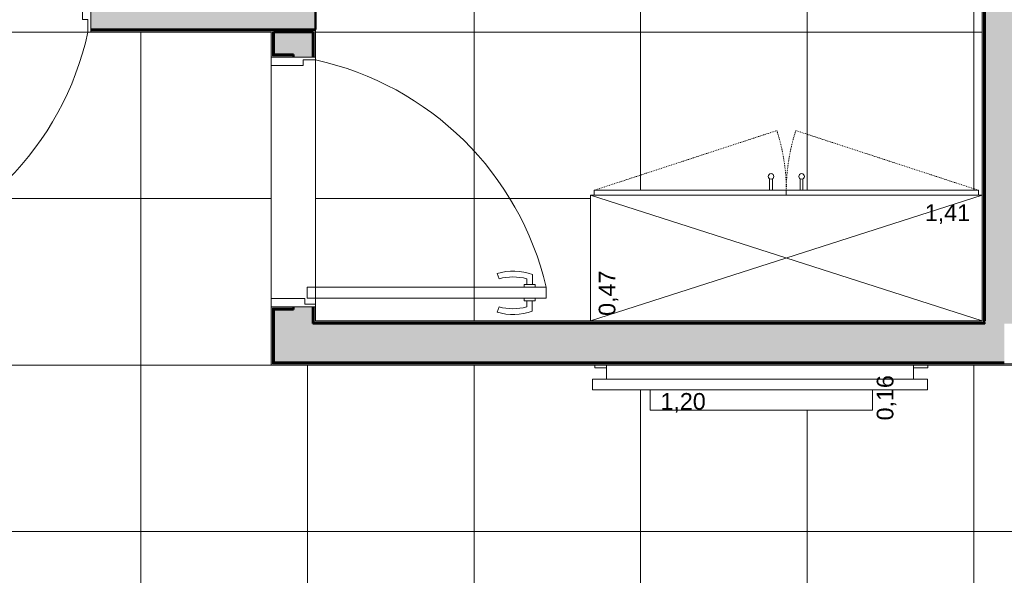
# Model space of a CAD drawing. Header units: millimetres. Extents: x -13994 to 14014, y -18238 to 7441.
# Tile 168 of 190: x -4289 to -744, y -16233 to -14230. Entities that reach past the tile are written whole.
import ezdxf

# ---------------------------------------------------------------- set-up
doc = ezdxf.new("R2010")
doc.units = ezdxf.units.MM
doc.linetypes.add('Traço', pattern=[6.35, 3.175, -3.175])
for name, color, linetype, lineweight in [('A-DOOR', 7, 'Continuous', 5), ('A-FLOR-PATT', 7, 'Continuous', 5), ('A-WALL', 7, 'Continuous', 5), ('A-WALL-PATT', 7, 'Continuous', 50), ('G-ANNO-TEXT', 7, 'Continuous', 9), ('I-FURN', 7, 'Continuous', 5), ('I-WALL', 7, 'Continuous', 5)]:
    doc.layers.add(name, color=color, linetype=linetype, lineweight=lineweight)
doc.styles.add('Arial', font='arial.ttf', dxfattribs={"height": 60})

# ---------------------------------------------------------------- blocks, each defined once
blk = doc.blocks.new('PORTA DE GIRO L_HUMANIZADO3')
at = {"layer": 'A-DOOR', "lineweight": 15}
for p, q in [((378.9, 49.7), (378.9, 910.4)), ((378.9, 910.4), (418.9, 910.4)), ((418.9, 910.4), (398.9, 910.4)), ((418.9, 870.4), (418.9, 910.4)), ((418.9, 910.4), (418.9, 49.7)), ((368.9, 860.5), (333.6, 860.5)), ((368.9, 870.5), (368.9, 830.5)), ((378.9, 870.5), (368.9, 870.5)), ((418.9, 870.4), (428.9, 870.4)), ((428.9, 870.4), (428.9, 830.4)), ((428.9, 860.4), (465.3, 860.4)), ((368.9, 840.5), (348.9, 840.5)), ((368.9, 830.5), (378.9, 830.5)), ((428.9, 830.4), (418.9, 830.4)), ((428.9, 840.4), (450, 840.4)), ((348.9, 740.5), (329.4, 733.7)), ((450, 740.5), (469.5, 733.7)), ((-440, 35), (-440, 80)), ((440, 80), (450, 80)), ((440, 40.7), (440, 80)), ((450, 80), (450, -80)), ((418.9, 49.7), (378.9, 49.7)), ((420, 40.7), (440, 40.7)), ((420, -80), (420, 40.7)), ((-420, 35), (-440, 35)), ((-420, -80), (-420, 35)), ((450, -80), (420, -80))]:
    blk.add_line(p, q, dxfattribs=at)
at = {"layer": 'A-DOOR'}
for p, q in [((-450, -80), (-450, 80)), ((450, 80), (-450, 80)), ((450, 80), (450, -80)), ((450, -80), (-450, -80))]:
    blk.add_line(p, q, dxfattribs=at)
blk.add_arc((629, -155.3), 1094.6, 103.2086, 167.5871, dxfattribs=at)
at = {"layer": 'A-DOOR', "lineweight": 15}
for centre, radius, start, end in [((531.9, 790.5), 210.3, 160.5614, 195.6714), ((267, 790.4), 210.3, 344.3547, 19.4179), ((531.9, 790.5), 189.8, 164.7222, 195.2778), ((267, 790.4), 189.7, 344.7458, 15.2542)]:
    blk.add_arc(centre, radius, start, end, dxfattribs=at)
blk = doc.blocks.new('PORTA DE GIRO L_HUMANIZADO4')
at = {"layer": 'A-DOOR', "lineweight": 15}
for p, q in [((378.9, 49.7), (378.9, 910.4)), ((378.9, 910.4), (418.9, 910.4)), ((418.9, 910.4), (398.9, 910.4)), ((418.9, 870.4), (418.9, 910.4)), ((418.9, 910.4), (418.9, 49.7)), ((368.9, 860.5), (333.6, 860.5)), ((368.9, 870.5), (368.9, 830.5)), ((378.9, 870.5), (368.9, 870.5)), ((418.9, 870.4), (428.9, 870.4)), ((428.9, 870.4), (428.9, 830.4)), ((428.9, 860.4), (465.3, 860.4)), ((368.9, 840.5), (348.9, 840.5)), ((368.9, 830.5), (378.9, 830.5)), ((428.9, 830.4), (418.9, 830.4)), ((428.9, 840.4), (450, 840.4)), ((348.9, 740.5), (329.4, 733.7)), ((450, 740.5), (469.5, 733.7)), ((-440, 35), (-440, 80)), ((440, 80), (450, 80)), ((440, 40.7), (440, 80)), ((450, 80), (450, -80)), ((418.9, 49.7), (378.9, 49.7)), ((420, 40.7), (440, 40.7)), ((420, -80), (420, 40.7)), ((-420, 35), (-440, 35)), ((-420, -80), (-420, 35)), ((450, -80), (420, -80))]:
    blk.add_line(p, q, dxfattribs=at)
at = {"layer": 'A-DOOR'}
for p, q in [((-450, -80), (-450, 80)), ((450, 80), (-450, 80)), ((450, 80), (450, -80)), ((450, -80), (-450, -80))]:
    blk.add_line(p, q, dxfattribs=at)
blk.add_arc((629, -155.3), 1094.6, 103.2086, 167.5871, dxfattribs=at)
at = {"layer": 'A-DOOR', "lineweight": 15}
for centre, radius, start, end in [((531.9, 790.5), 210.3, 160.5614, 195.6714), ((267, 790.4), 210.3, 344.3547, 19.4179), ((531.9, 790.5), 189.8, 164.7222, 195.2778), ((267, 790.4), 189.7, 344.7458, 15.2542)]:
    blk.add_arc(centre, radius, start, end, dxfattribs=at)
blk = doc.blocks.new('Armário - Closet - Porta com armação dupla 2 - Armário - Closet - Porta com armação dupla 2-2919619-TÉRREO HUMANIZADO')
at = {"layer": 'I-FURN', "color": 253, "linetype": 'Traço', "true_color": 0xaaaaaa}
for p, q in [((-692.5, 470), (-34.3, 685.3)), ((692.5, 470), (34.3, 685.3))]:
    blk.add_line(p, q, dxfattribs=at)
at = {"layer": 'I-FURN', "color": 253, "true_color": 0xaaaaaa}
for p, q in [((-60, 511.3), (-60, 470)), ((-50, 511.3), (-50, 470)), ((50, 511.3), (50, 470)), ((60, 511.3), (60, 470)), ((692.5, 470), (-692.5, 470)), ((-692.5, 452), (-692.5, 470)), ((0, 452), (0, 470)), ((692.5, 470), (692.5, 452)), ((-705, 452), (-705, 0)), ((705, 0), (-705, 452)), ((-705, 0), (705, 452)), ((-705, 452), (705, 452)), ((705, 0), (705, 452)), ((-705, 0), (705, 0))]:
    blk.add_line(p, q, dxfattribs=at)
for centre in [(-55, 520), (55, 520)]:
    blk.add_circle(centre, 10, dxfattribs=at)
at = {"layer": 'I-FURN', "color": 253, "linetype": 'Traço', "true_color": 0xaaaaaa}
for centre, start, end in [((-692.5, 470), 360, 18.1175), ((692.5, 470), 161.8825, 180)]:
    blk.add_arc(centre, 692.5, start, end, dxfattribs=at)
blk = doc.blocks.new('TV Parede - 50_-2260111-TÉRREO HUMANIZADO')
at = {"layer": 'I-FURN', "color": 253, "true_color": 0xaaaaaa}
for p, q in [((609.6, 0), (-495.3, 0)), ((-495.3, 0), (-495.3, -50.8)), ((609.6, 0), (-495.3, 0)), ((-495.3, 0), (-495.3, -50.8)), ((609.6, -50.8), (609.6, 0)), ((609.6, -50.8), (609.6, 0)), ((-495.3, -50.8), (-546.1, -50.8)), ((-546.1, -50.8), (-546.1, -88.9)), ((-546.1, -50.8), (-546.1, -88.9)), ((660.4, -50.8), (-546.1, -50.8)), ((660.4, -50.8), (609.6, -50.8)), ((660.4, -88.9), (660.4, -50.8)), ((660.4, -88.9), (660.4, -50.8)), ((-546.1, -88.9), (660.4, -88.9)), ((-546.1, -88.9), (660.4, -88.9))]:
    blk.add_line(p, q, dxfattribs=at)
blk = doc.blocks.new('Blcks_Mob_Rack e Estante_Estante Low - Blcks_Mob_Rack e Estante_Estante Low-2919762-TÉRREO HUMANIZADO')
at = {"layer": 'I-FURN', "color": 253, "true_color": 0xaaaaaa}
for p, q in [((-1210, -0.1), (-1210, -10)), ((-1167.5, -10), (-1210, -10)), ((-10, -10), (-62.6, -10)), ((-10, -10), (-10, -0.1)), ((-1010, -88.9), (-1010, -162.4)), ((-210, -162.4), (-210, -88.9)), ((-210, -162.4), (-1010, -162.4))]:
    blk.add_line(p, q, dxfattribs=at)

msp = doc.modelspace()

# ---------------------------------------------------------------- hatches: boundary and pattern name
at = {"layer": 'A-FLOR-PATT', "true_color": 0x808080}
h = msp.add_hatch(dxfattribs=at)
h.set_pattern_fill('FP_4', color=8, style=0, pattern_type=2)
h.set_pattern_definition([(0, (-2653.6, -16075.04), (0, 600), []), (90, (-2653.6, -16075.04), (-600, 4e-14), [])])
h.paths.add_polyline_path([(346.4, -18075), (346.4, -15475), (-1018.5, -15475), (-1018.5, -15485), (-1071.1, -15485), (-1071.1, -15525.8), (-1020.3, -15525.8), (-1020.3, -15563.9), (-1218.5, -15563.9), (-1218.5, -15637.3), (-2018.5, -15637.3), (-2018.5, -15563.9), (-2226.8, -15563.9), (-2226.8, -15525.8), (-2176, -15525.8), (-2176, -15485), (-2218.5, -15485), (-2218.5, -15475), (-3383.7, -15475), (-3383.7, -14275), (-4983.6, -14275), (-4983.6, -15475), (-6013.6, -15475), (-6013.6, -18075), (-5213.6, -18075), (-5213.6, -17575), (-4013.6, -17575), (-4013.6, -18075), (-3213.7, -18075), (-3213.7, -17275), (-3233.7, -17275), (-3233.7, -16405), (-2863.7, -16405), (-2863.7, -16438.9), (-2800.9, -16428.4), (-2703.7, -16422.7), (-2597, -16429.5), (-2509.4, -16444.8), (-2507.8, -16442.7), (-2504.8, -16440.2), (-2501.6, -16438.7), (-2500.1, -16438.2), (-2495.6, -16438.2), (-2491, -16439.9), (-2488.7, -16441.6), (-2486.5, -16444), (-2484.9, -16447.3), (-2484.1, -16450.8), (-2484.3, -16454.4), (-2486.5, -16467), (-2491.8, -16522.4), (-2492.6, -16524.7), (-2499.1, -16531), (-2504.6, -16531.1), (-2513.7, -16527.5), (-2513.7, -16575), (-2293.7, -16575), (-2293.7, -16527.5), (-2295.1, -16527.9), (-2303.5, -16531), (-2309.9, -16529.9), (-2314.8, -16525), (-2316.7, -16514.4), (-2322.1, -16457.6), (-2322.6, -16456.7), (-2323.3, -16453.2), (-2322.9, -16448.5), (-2321.2, -16444.7), (-2318.6, -16441.5), (-2316.4, -16439.9), (-2313.7, -16438.7), (-2310.6, -16438), (-2305.3, -16438.9), (-2301.9, -16440.6), (-2299.4, -16442.8), (-2296.8, -16444.8), (-2200.9, -16428.4), (-2103.7, -16422.7), (-1997, -16429.5), (-1909.4, -16444.8), (-1907.8, -16442.7), (-1904.8, -16440.2), (-1901.6, -16438.7), (-1900.1, -16438.2), (-1895.6, -16438.2), (-1891, -16439.9), (-1888.7, -16441.6), (-1886.5, -16444), (-1884.9, -16447.3), (-1884.1, -16450.8), (-1884.3, -16454.4), (-1886.5, -16467), (-1891.8, -16522.4), (-1892.6, -16524.7), (-1899.1, -16531), (-1904.6, -16531.1), (-1913.7, -16527.5), (-1913.7, -16575), (-1803.7, -16575), (-1790.7, -16576.7), (-1778.7, -16581.7), (-1768.3, -16589.7), (-1760.4, -16600), (-1755.4, -16612.1), (-1753.7, -16625), (-1753.7, -17425), (-1755.4, -17438), (-1760.4, -17450), (-1768.3, -17460.4), (-1778.7, -17468.3), (-1790.7, -17473.3), (-1803.7, -17475), (-1913.7, -17475), (-1913.2, -17524.5), (-1912.3, -17524.2), (-1903.9, -17521), (-1898.7, -17521.1), (-1892.6, -17527.4), (-1891, -17533.5), (-1884.8, -17595.3), (-1884, -17600), (-1884.1, -17602.5), (-1885.7, -17606.7), (-1888.8, -17610.6), (-1891, -17612.1), (-1893.7, -17613.4), (-1896.6, -17614.1), (-1901.6, -17613.4), (-1905.1, -17611.7), (-1907.9, -17609.2), (-1910.3, -17607.2), (-2006.5, -17623.7), (-2103.7, -17629.4), (-2210.4, -17622.6), (-2297.9, -17607.3), (-2299.4, -17609.3), (-2302.6, -17611.9), (-2305.8, -17613.4), (-2308.3, -17613.9), (-2311.8, -17613.9), (-2315.3, -17612.7), (-2318.7, -17610.4), (-2321.2, -17607.4), (-2322.5, -17604.8), (-2323.2, -17601.3), (-2323.1, -17597.7), (-2320.9, -17585), (-2315.7, -17530.8), (-2314.7, -17526.7), (-2309.4, -17521.7), (-2302.7, -17521), (-2293.7, -17524.5), (-2293.7, -17475), (-2513.7, -17475), (-2513.2, -17524.5), (-2512.3, -17524.2), (-2503.9, -17521), (-2498.7, -17521.1), (-2492.6, -17527.4), (-2491, -17533.5), (-2484.8, -17595.3), (-2484, -17600), (-2484.1, -17602.5), (-2485.7, -17606.7), (-2488.8, -17610.6), (-2491, -17612.1), (-2493.7, -17613.4), (-2496.6, -17614.1), (-2501.6, -17613.4), (-2505.1, -17611.7), (-2507.9, -17609.2), (-2510.3, -17607.2), (-2606.5, -17623.7), (-2703.7, -17629.4), (-2810.4, -17622.6), (-2863.7, -17613.4), (-2863.7, -18075), (197.6, -18075)])
h.paths.add_polyline_path([(-3283.4, -18045.1), (-3943.9, -18045), (-3943.7, -17433.5), (-3283.4, -17433.5), (-3283.4, -18045)])
h.paths.add_polyline_path([(316.4, -18045), (-1207.6, -18045), (-1207.6, -17232.2), (-1106, -17232.2), (-1106, -17181.4), (214.8, -17181.4), (214.8, -17232.2), (316.4, -17232.2), (316.4, -17943.4)])
h.paths.add_polyline_path([(-5233.6, -18045), (-5993.6, -18045), (-5993.6, -17412.5), (-5951.3, -17412.5), (-5951.3, -17393), (-5271, -17393), (-5271, -17412.5), (-5233.6, -17412.5), (-5233.6, -17955)])
h.paths.add_polyline_path([(-4613.6, -17795.5), (-4608.4, -17794.8), (-4603.6, -17792.8), (-4599.4, -17789.7), (-4596.3, -17785.5), (-4594.3, -17780.7), (-4593.6, -17775.4), (-4594.3, -17770.3), (-4596.3, -17765.5), (-4599.4, -17761.4), (-4603.6, -17758.2), (-4608.4, -17756.2), (-4613.6, -17755.5), (-4618.8, -17756.2), (-4623.6, -17758.2), (-4627.7, -17761.4), (-4630.9, -17765.5), (-4632.9, -17770.3), (-4633.6, -17775.5), (-4632.9, -17780.7), (-4630.9, -17785.5), (-4627.7, -17789.7), (-4623.6, -17792.8), (-4618.8, -17794.8)])
h.paths.add_polyline_path([(-2103.7, -17588), (-2004.6, -17581.9), (-1913.2, -17565.9), (-1916.1, -17539.5), (-2291.9, -17539.8), (-2294.1, -17565.9), (-2199.6, -17582.5), (-2188.1, -17583.1)])
h.paths.add_polyline_path([(-2703.7, -17588), (-2606.5, -17582.2), (-2513.2, -17565.9), (-2516.1, -17539.5), (-2863.7, -17539.5), (-2863.7, -17571.2), (-2799.6, -17582.5), (-2738.6, -17586)])
h.paths.add_polyline_path([(-1915.9, -17534.9), (-1915.9, -17532.5), (-1916, -17533.3)])
h.paths.add_polyline_path([(-2515.9, -17534.9), (-2515.9, -17532.5), (-2516, -17533.3)])
h.paths.add_polyline_path([(-3472.7, -17418.8), (-3943.7, -17418.8), (-3943.7, -17380.6), (-3902.5, -17380.6), (-3901.1, -17353.8), (-3892.9, -17345.7), (-3884.3, -17345.7), (-3876.1, -17353.8), (-3874.8, -17380.6), (-3283.4, -17380.6), (-3283.4, -17418.8)])
h.paths.add_polyline_path([(-1916.1, -16520.1), (-1915.7, -16518.7), (-1916, -16518.8)])
h.paths.add_polyline_path([(-2516.1, -16520.1), (-2515.7, -16518.7), (-2516, -16518.8)])
h.paths.add_polyline_path([(-2004.6, -16512.5), (-1915.4, -16512.3), (-1914.3, -16498.4), (-1913.2, -16486.2), (-2007.8, -16469.6), (-2103.7, -16464.1), (-2200.9, -16469.8), (-2294.1, -16486.2), (-2291.5, -16512.5), (-2096.3, -16512.5)])
h.paths.add_polyline_path([(-2555.1, -16512.5), (-2515.4, -16512.3), (-2514.3, -16498.4), (-2513.2, -16486.2), (-2607.8, -16469.6), (-2703.7, -16464.1), (-2800.9, -16469.8), (-2863.7, -16480.8), (-2863.7, -16512.5), (-2607.8, -16512.5)])
h.paths.add_polyline_path([(-2233.6, -15315), (-2233.6, -14863), (-2221.1, -14863), (-2221.1, -14845), (-1588.6, -14845), (-1588.6, -14803.7), (-1590.7, -14802.1), (-1592.2, -14800), (-1593.2, -14797.6), (-1593.6, -14795), (-1593.2, -14792.5), (-1592.2, -14790), (-1590.7, -14788), (-1588.6, -14786.4), (-1586.2, -14785.4), (-1583.6, -14785), (-1581, -14785.4), (-1578.6, -14786.4), (-1576.5, -14788), (-1574.9, -14790), (-1573.9, -14792.5), (-1573.6, -14795), (-1573.9, -14797.6), (-1574.9, -14800), (-1576.5, -14802.1), (-1578.6, -14803.7), (-1578.6, -14845), (-1478.6, -14845), (-1478.6, -14803.7), (-1480.7, -14802.1), (-1482.2, -14800), (-1483.2, -14797.6), (-1483.6, -14795), (-1483.2, -14792.5), (-1482.2, -14790), (-1480.7, -14788), (-1478.6, -14786.4), (-1476.2, -14785.4), (-1473.6, -14785), (-1471, -14785.4), (-1468.6, -14786.4), (-1466.5, -14788), (-1464.9, -14790), (-1463.9, -14792.5), (-1463.6, -14795), (-1463.9, -14797.6), (-1464.9, -14800), (-1466.5, -14802.1), (-1468.6, -14803.7), (-1468.6, -14845), (-836.1, -14845), (-836.1, -14863), (-823.6, -14863), (-823.6, -13295), (-2723.6, -13295), (-2723.6, -11895), (-823.6, -11895), (-823.6, -11395), (-3223.7, -11395), (-3223.7, -15315), (-2738.6, -15315)])
h.paths.add_polyline_path([(-5307.8, -15315), (-5143.6, -15314.6), (-5143.6, -11395), (-5643.7, -11395), (-5643.7, -12295), (-7543.7, -12295), (-7543.7, -12895), (-5643.7, -12895), (-5643.7, -13795), (-7543.7, -13795), (-7543.7, -13905), (-7091.7, -13905), (-7091.7, -13917.5), (-7073.7, -13917.5), (-7073.7, -14550), (-7032.3, -14550), (-7030.8, -14548), (-7028.7, -14546.4), (-7026.3, -14545.4), (-7023.7, -14545), (-7021.1, -14545.4), (-7018.7, -14546.4), (-7016.6, -14548), (-7015, -14550), (-7014, -14552.5), (-7013.7, -14555), (-7014, -14557.6), (-7015, -14560), (-7016.6, -14562.1), (-7018.7, -14563.7), (-7021.1, -14564.7), (-7023.7, -14565), (-7026.3, -14564.7), (-7028.7, -14563.7), (-7030.8, -14562.1), (-7032.3, -14560), (-7073.7, -14560), (-7073.7, -14660), (-7032.3, -14660), (-7030.8, -14658), (-7028.7, -14656.4), (-7026.3, -14655.4), (-7023.7, -14655), (-7021.1, -14655.4), (-7018.7, -14656.4), (-7016.6, -14658), (-7015, -14660), (-7014, -14662.5), (-7013.7, -14665), (-7014, -14667.6), (-7015, -14670), (-7016.6, -14672.1), (-7018.7, -14673.7), (-7021.1, -14674.7), (-7023.7, -14675), (-7026.3, -14674.7), (-7028.7, -14673.7), (-7030.8, -14672.1), (-7032.3, -14670), (-7073.7, -14670), (-7073.7, -15302.5), (-7091.7, -15302.5), (-7091.7, -15315), (-5674.9, -15315)])
h.paths.add_polyline_path([(-892, -13705), (-1242, -13705), (-1242, -13570), (-1247.4, -13570), (-1247.4, -13500), (-1242, -13500), (-1242, -13365), (-892, -13365), (-892, -13570)])
h.paths.add_polyline_path([(-1242, -11825.3), (-1242, -11690.3), (-1247.4, -11690.3), (-1247.4, -11620.3), (-1242, -11620.3), (-1242, -11485.3), (-892, -11485.3), (-892, -11825.3), (-1171.2, -11825.3)])
at = {"layer": 'A-FLOR-PATT', "true_color": 0xa2a2a2}
h = msp.add_hatch(dxfattribs=at)
h.set_pattern_fill('FP_1', color=253, style=0, pattern_type=2)
h.set_pattern_definition([(50, (0, 0), (364.368, -31.8783), [38.1, -419.1]), (355, (0, 0), (-70.486, 382.113), [30.48, -335.28]), (100.451, (30.36, -2.66), (293.885, 350.233), [32.38, -356.18]), (46.184, (0, 101.6), (542.158, -84.086), [57.15, -628.65]), (96.636, (45.2, 94.6), (474.805, 494.855), [48.57, -534.27]), (351.184, (0, 101.6), (474.81, 494.85), [45.72, -502.92]), (21, (50.8, 76.2), (303.2285, -204.5305), [38.1, -419.1]), (326, (50.8, 76.2), (123.604, 368.376), [30.48, -335.28]), (71.451, (76.07, 59.16), (426.834, 163.843), [32.38, -356.18]), (37.5, (0, 0), (6.1766, 169.1102), [16.764, -314.452, 16.764, -323.596, -336.55]), (37.5, (0, 0), (6.1766, 169.1102), [-671.576, 16.764, -319.786]), (7.5, (0, 0), (133.6389, 200.3615), [16.764, -177.292, 16.764, -306.832, -128.27]), (7.5, (0, 0), (133.6389, 200.3615), [-517.652, 16.764, -111.506]), (327.5, (-113.28, 0), (271.1818, -11.4584), [16.764, -110.236, 16.764, -379.476, -525.78]), (327.5, (-113.28, 0), (271.1818, -11.4584), [-523.24, 16.764, -509.016]), (317.5, (-164.08, 0), (296.2585, 50.853), [16.764, -148.336, 16.764, -246.38, -373.38]), (317.5, (-164.08, 0), (296.2585, 50.853), [-428.244, 16.764, -356.616])])
h.paths.add_polyline_path([(356.4, -15325), (356.4, -15322.5), (353.9, -15322.5), (353.9, -15325)])
h.paths.add_polyline_path([(-816.1, -15322.5), (-816.1, -15320), (-818.6, -15320), (-818.6, -15322.5)])
h.paths.add_polyline_path([(-816.1, -15325), (-813.6, -15325), (-813.6, -15322.5), (-816.1, -15322.5)])
h.paths.add_polyline_path([(353.9, -15322.5), (353.9, -15320), (351.4, -15320), (351.4, -15322.5)])
at = {"layer": 'A-WALL-PATT'}
for points in [[(-813.6, -15325), (-673.6, -15325), (-673.6, -11245), (-813.6, -11245), (-813.6, -15322.5)], [(-816.1, -15320), (-816.1, -11387.5), (-818.6, -11387.5), (-818.6, -15320)], [(-813.6, -15322.5), (-813.6, -11385), (-816.1, -11385), (-816.1, -15322.5)], [(-1270.5, -15465), (-743.6, -15465), (-743.6, -15325), (-3373.7, -15325), (-3373.7, -15465), (-2738.6, -15465)], [(-3231.2, -15325), (-816.1, -15325), (-816.1, -15322.5), (-3233.7, -15322.5), (-3233.7, -15325)], [(-2738.6, -15322.5), (-818.6, -15322.5), (-818.6, -15320), (-3231.2, -15320), (-3231.2, -15322.5), (-3105.7, -15322.5)], [(-743.6, -15470), (-743.6, -15467.5), (-3378.7, -15467.5), (-3378.7, -15470), (-903.5, -15470)], [(-3373.7, -15467.5), (-743.6, -15467.5), (-743.6, -15465), (-3376.2, -15465), (-3376.2, -15467.5)]]:
    msp.add_hatch(color=256, dxfattribs=at).paths.add_polyline_path(points)
h = msp.add_hatch(color=256, dxfattribs=at)
h.paths.add_polyline_path([(-4026.1, -14265), (-3223.7, -14265), (-3223.7, -14125), (-4023.6, -14125), (-4023.6, -14195), (-4033.6, -14195), (-4033.6, -14265), (-4028.6, -14265)])
h.paths.add_polyline_path([(-4943.6, -14265), (-4933.6, -14265), (-4933.6, -14195), (-4943.6, -14195), (-4943.6, -14125), (-4993.6, -14125), (-4993.6, -14265), (-4983.6, -14265)])
h = msp.add_hatch(color=256, dxfattribs=at)
h.paths.add_polyline_path([(-3223.7, -14267.5), (-3223.7, -14265), (-4033.6, -14265), (-4033.6, -14267.5), (-3289.2, -14267.5)])
h.paths.add_polyline_path([(-4933.6, -14267.5), (-4933.6, -14265), (-4991.1, -14265), (-4991.1, -14267.5), (-4940.8, -14267.5)])
h = msp.add_hatch(color=256, dxfattribs=at)
h.paths.add_polyline_path([(-3233.7, -14270), (-3223.7, -14270), (-3223.7, -14267.5), (-4033.6, -14267.5), (-4033.6, -14270), (-3289.2, -14270)])
h.paths.add_polyline_path([(-4933.6, -14270), (-4933.6, -14267.5), (-4988.6, -14267.5), (-4988.6, -14270), (-4940.8, -14270)])
h = msp.add_hatch(color=256, dxfattribs=at)
h.paths.add_polyline_path([(-3378.7, -15467.5), (-3376.2, -15467.5), (-3376.2, -15272.5), (-3303.7, -15272.5), (-3303.7, -15270), (-3378.7, -15270), (-3378.7, -15465)])
h.paths.add_polyline_path([(-3373.7, -14360), (-3303.7, -14360), (-3303.7, -14357.5), (-3376.2, -14357.5), (-3376.2, -14275), (-3378.7, -14275), (-3378.7, -14360), (-3376.2, -14360)])
h = msp.add_hatch(color=256, dxfattribs=at)
h.paths.add_polyline_path([(-3373.7, -15465), (-3373.7, -15275), (-3303.7, -15275), (-3303.7, -15272.5), (-3376.2, -15272.5), (-3376.2, -15465)])
h.paths.add_polyline_path([(-3373.7, -14357.5), (-3303.7, -14357.5), (-3303.7, -14355), (-3373.7, -14355), (-3373.7, -14275), (-3376.2, -14275), (-3376.2, -14357.5)])
h = msp.add_hatch(color=256, dxfattribs=at)
h.paths.add_polyline_path([(-3373.7, -15325), (-3233.7, -15325), (-3233.7, -15265), (-3303.7, -15265), (-3303.7, -15275), (-3373.7, -15275), (-3373.7, -15315)])
h.paths.add_polyline_path([(-3303.7, -14365), (-3233.7, -14365), (-3233.7, -14275), (-3373.7, -14275), (-3373.7, -14355), (-3303.7, -14355), (-3303.7, -14360)])
h = msp.add_hatch(color=256, dxfattribs=at)
h.paths.add_polyline_path([(-3233.7, -15322.5), (-3231.2, -15322.5), (-3231.2, -15265), (-3233.7, -15265), (-3233.7, -15320)])
h.paths.add_polyline_path([(-3233.7, -14365), (-3231.2, -14365), (-3231.2, -14275), (-3233.7, -14275)])
h = msp.add_hatch(color=256, dxfattribs=at)
h.paths.add_polyline_path([(-3228.7, -15320), (-3228.7, -15265), (-3231.2, -15265), (-3231.2, -15320)])
h.paths.add_polyline_path([(-3228.7, -14365), (-3228.7, -14275), (-3231.2, -14275), (-3231.2, -14365)])
at = {"layer": 'I-WALL'}
for points in [[(-818.6, -15315), (-818.6, -15041.2), (-818.6, -11390), (-823.6, -11390), (-823.6, -15315)], [(-3223.7, -15320), (-818.6, -15320), (-818.6, -15315), (-3228.7, -15315), (-3228.7, -15320)], [(-2738.6, -15475), (-743.6, -15475), (-743.6, -15470), (-3383.7, -15470), (-3383.7, -15475), (-3105.7, -15475)]]:
    msp.add_hatch(color=256, dxfattribs=at).paths.add_polyline_path(points)
h = msp.add_hatch(color=256, dxfattribs=at)
h.paths.add_polyline_path([(-3228.7, -14275), (-3223.7, -14275), (-3223.7, -14270), (-4033.6, -14270), (-4033.6, -14275), (-3231.2, -14275)])
h.paths.add_polyline_path([(-4933.6, -14275), (-4933.6, -14270), (-4983.6, -14270), (-4983.6, -14275), (-4940.8, -14275)])
h = msp.add_hatch(color=256, dxfattribs=at)
h.paths.add_polyline_path([(-3383.7, -15470), (-3378.7, -15470), (-3378.7, -15270), (-3303.7, -15270), (-3303.7, -15265), (-3383.7, -15265), (-3383.7, -15467.5)])
h.paths.add_polyline_path([(-3378.7, -14365), (-3303.7, -14365), (-3303.7, -14360), (-3378.7, -14360), (-3378.7, -14275), (-3383.7, -14275), (-3383.7, -14365)])
h = msp.add_hatch(color=256, dxfattribs=at)
h.paths.add_polyline_path([(-3223.7, -15315), (-3223.7, -15265), (-3228.7, -15265), (-3228.7, -15315)])
h.paths.add_polyline_path([(-3223.7, -14365), (-3223.7, -14275), (-3228.7, -14275), (-3228.7, -14365)])

# ---------------------------------------------------------------- linework, layer by layer
at = {"layer": 'A-WALL'}
for p, q in [((-823.6, -11395), (-823.6, -14863)), ((-818.6, -11390), (-818.6, -15320)), ((-816.1, -11387.5), (-816.1, -15322.5)), ((-4033.6, -14267.5), (-3223.7, -14267.5)), ((-4033.6, -14270), (-3223.7, -14270)), ((-4033.6, -14275), (-3383.7, -14275)), ((-3383.7, -14275), (-3383.7, -14365)), ((-3378.7, -14275), (-3373.7, -14275)), ((-3378.7, -14275), (-3378.7, -14360)), ((-3376.2, -14275), (-3376.2, -14357.5)), ((-3233.7, -14275), (-3228.7, -14275)), ((-3231.2, -14365), (-3231.2, -14275)), ((-3228.7, -14365), (-3228.7, -14275)), ((-3223.7, -14365), (-3223.7, -14265)), ((-3378.7, -14360), (-3303.7, -14360)), ((-3376.2, -14357.5), (-3303.7, -14357.5)), ((-3383.7, -15265), (-3383.7, -15475)), ((-3378.7, -15470), (-3378.7, -15270)), ((-3303.7, -15270), (-3378.7, -15270)), ((-3376.2, -15467.5), (-3376.2, -15272.5)), ((-3303.7, -15272.5), (-3376.2, -15272.5)), ((-3231.2, -15322.5), (-3231.2, -15265)), ((-3228.7, -15320), (-3228.7, -15265)), ((-3223.7, -15315), (-3223.7, -15265)), ((-2233.6, -15315), (-3223.7, -15315)), ((-813.6, -15322.5), (-813.6, -15315)), ((-3231.2, -15322.5), (-816.1, -15322.5)), ((-3228.7, -15320), (-818.6, -15320)), ((-3383.7, -15475), (-2176, -15475)), ((-3378.7, -15470), (-603.6, -15470)), ((-3376.2, -15467.5), (-743.6, -15467.5)), ((-1071.1, -15475), (-603.6, -15475))]:
    msp.add_line(p, q, dxfattribs=at)
at = {"layer": 'A-WALL', "lineweight": 50}
for p, q in [((-813.6, -11385), (-813.6, -15315)), ((-3223.7, -14265), (-3223.7, -14125)), ((-4033.6, -14265), (-3223.7, -14265)), ((-3373.7, -14275), (-3233.7, -14275)), ((-3373.7, -14275), (-3373.7, -14355)), ((-3233.7, -14365), (-3233.7, -14275)), ((-3373.7, -14355), (-3303.7, -14355)), ((-3303.7, -14365), (-3303.7, -14355)), ((-3373.7, -15465), (-3373.7, -15275)), ((-3303.7, -15275), (-3373.7, -15275)), ((-3303.7, -15275), (-3303.7, -15265)), ((-3233.7, -15325), (-3233.7, -15265)), ((-3233.7, -15325), (-813.6, -15325)), ((-813.6, -15325), (-813.6, -15322.5)), ((-3373.7, -15465), (-743.6, -15465))]:
    msp.add_line(p, q, dxfattribs=at)

# ---------------------------------------------------------------- block references
at = {"layer": 'A-DOOR'}
for name, p, rotation in [('PORTA DE GIRO L_HUMANIZADO4', (-4483.6, -14195), 180), ('PORTA DE GIRO L_HUMANIZADO3', (-3303.7, -14815), 269.9999999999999)]:
    msp.add_blockref(name, p, dxfattribs=dict(at, rotation=rotation))
at = {"layer": 'I-FURN', "color": 253, "true_color": 0xaaaaaa}
for name, p in [('Armário - Closet - Porta com armação dupla 2 - Armário - Closet - Porta com armação dupla 2-2919619-TÉRREO HUMANIZADO', (-1528.6, -15315)), ('TV Parede - 50_-2260111-TÉRREO HUMANIZADO', (-1680.7, -15475)), ('Blcks_Mob_Rack e Estante_Estante Low - Blcks_Mob_Rack e Estante_Estante Low-2919762-TÉRREO HUMANIZADO', (-1008.5, -15475))]:
    msp.add_blockref(name, p, dxfattribs=at)

# ---------------------------------------------------------------- texts
at = {"layer": 'G-ANNO-TEXT', "color": 253, "true_color": 0xaaaaaa, "char_height": 60, "width": 212.447, "attachment_point": 1, "style": 'Arial'}
for s, insert in [('1,41', (-1030, -14895.5)), ('1,20', (-1981.9, -15575.6))]:
    msp.add_mtext(s, dxfattribs=dict(at, insert=insert))
at = {"layer": 'G-ANNO-TEXT', "color": 253, "true_color": 0xaaaaaa, "char_height": 60, "width": 212.447, "attachment_point": 1, "rotation": 90, "style": 'Arial'}
for s, insert in [('0,47', (-2204.3, -15297.5)), ('0,16', (-1203.1, -15674.3))]:
    msp.add_mtext(s, dxfattribs=dict(at, insert=insert))

doc.saveas('drawing.dxf')
